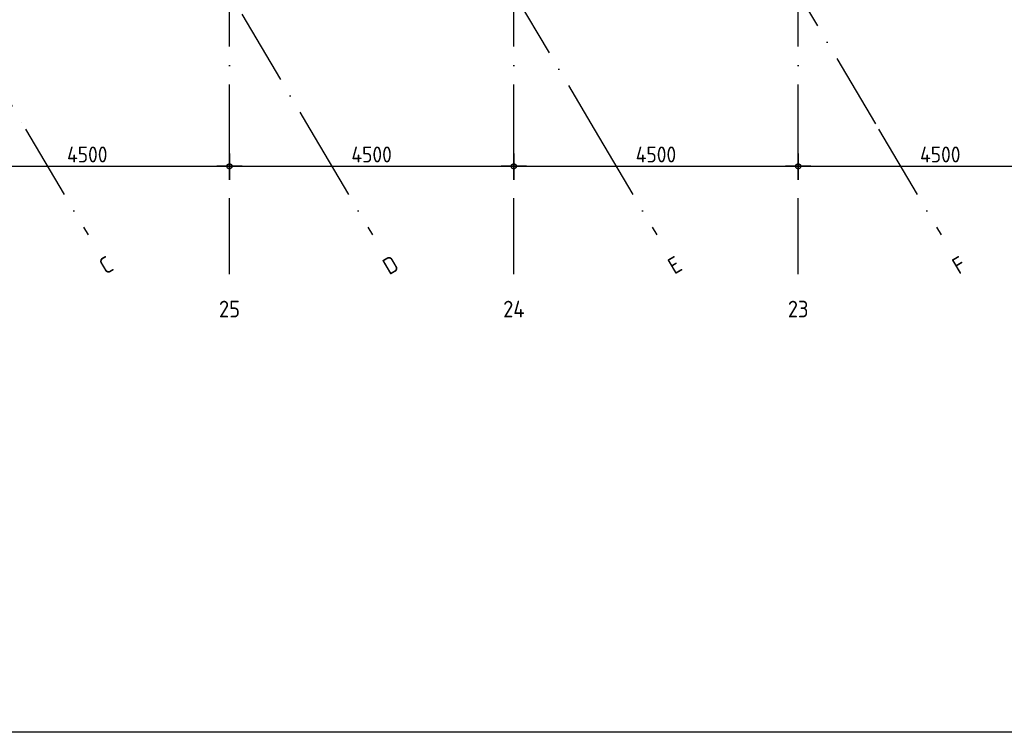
# Model space of a CAD drawing. Header units: millimetres. Extents: x 20872 to 297961, y -293704 to 213007.
# Tile 24 of 256: x 80863 to 96446, y -161697 to -150421. Entities that reach past the tile are written whole.
import ezdxf
from ezdxf.enums import TextEntityAlignment as Align
from ezdxf.xclip import XClip

# ---------------------------------------------------------------- set-up
doc = ezdxf.new("R2010")
doc.units = ezdxf.units.MM
doc.header["$LTSCALE"] = 100
doc.header["$XCLIPFRAME"] = 2
doc.linetypes.add('ACAD_ISO10W100', pattern=[18, 12, -3, 0, -3])
doc.layers.get('Defpoints').update_dxf_attribs({"color": 181})
for name, color, linetype in [('A--L$7--_stramien', 1, 'Continuous'), ('A--T$7--_stramien', 7, 'Continuous'), ('XREFS', 9, 'Continuous')]:
    doc.layers.add(name, color=color, linetype=linetype)
doc.styles.add('BRON standaard', font='isocp.shx')
doc.styles.add('BURO maatvoering', font='isocp.shx')
doc.styles.add('JINX maatvoering', font='isocp.shx')
doc.dimstyles.new('JINX maatvoering 1-100', dxfattribs={"dimscale": 100, "dimtxt": 2.5, "dimasz": 1, "dimexe": 125, "dimexo": 0, "dimtad": 1, "dimdec": 0, "dimzin": 12, "dimdsep": 46, "dimtxsty": 'JINX maatvoering', "dimblk": 'BURO_maatvoeringssymbool_01', "dimcen": 2, "dimse1": 1, "dimse2": 1, "dimclrd": 1, "dimclrt": 7, "dimadec": 0, "dimazin": 0, "dimtfac": 1, "dimtdec": 0, "dimtix": 1, "dimtofl": 0, "dimtmove": 0, "dimatfit": 3, "dimldrblk": 'DOT', "dimfxl": 1, "dimtolj": 1, "dimtzin": 0, "dimarcsym": 0})

# ---------------------------------------------------------------- blocks, each defined once
blk = doc.blocks.new('AL_stramlab_01_P03_BV')
at = {"color": 4, "linetype": 'Continuous', "lineweight": -2, "style": 'BRON standaard'}
blk.add_attdef('LABEL', text='', height=350, dxfattribs=at).set_placement((0, 0), align=Align.MIDDLE_CENTER)
blk = doc.blocks.new('AB2_D_DV_MV_maatvoeringssymbool_01')
at = {"color": 1}
for p, q in [((0, -2), (0, 2)), ((-2, 0), (2, 0))]:
    blk.add_line(p, q, dxfattribs=at)
blk.add_circle((0, 0), 0.4, dxfattribs=at)
blk = doc.blocks.new('*D258')
at = {"layer": 'A--T$7--_stramien', "color": 1, "lineweight": -2, "transparency": 16777216}
blk.add_line((79784, -2741), (84084, -2741), dxfattribs=at)
at = {"layer": 'Defpoints', "color": 0, "transparency": 16777216}
for p in [(84184, -2741), (79684, -4446), (84184, -4446)]:
    blk.add_point(p, dxfattribs=at)
at = {"layer": 'A--T$7--_stramien', "color": 1, "lineweight": -2, "transparency": 16777216, "xscale": 100, "yscale": 100, "zscale": 100}
for p, rotation in [((79684, -2741), 179.999530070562), ((84184, -2741), 359.9995300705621)]:
    blk.add_blockref('AB2_D_DV_MV_maatvoeringssymbool_01', p, dxfattribs=dict(at, rotation=rotation))
at = {"layer": 'A--T$7--_stramien', "color": 7, "transparency": 16777216, "insert": (81934, -2554), "char_height": 250, "attachment_point": 5, "rotation": 359.9995, "style": 'JINX maatvoering'}
blk.add_mtext('\\A1;4500', dxfattribs=at)
blk = doc.blocks.new('_Dot')
at = {"color": 0, "linetype": 'ByBlock', "lineweight": -2}
blk.add_line((-0.5, 0), (-1, 0), dxfattribs=at)
at = {"color": 0, "linetype": 'ByBlock', "const_width": 0.5}
blk.add_lwpolyline([(-0.25, 0, 1), (0.25, 0, 1)], format="xyb", close=True, dxfattribs=at)
blk = doc.blocks.new('BURO_maatvoeringssymbool_01')
at = {"color": 1}
for p, q in [((0, -2), (0, 2)), ((-2, 0), (2, 0))]:
    blk.add_line(p, q, dxfattribs=at)
blk.add_circle((0, 0), 0.4, dxfattribs=at)
blk = doc.blocks.new('*D259')
at = {"layer": 'A--T$7--_stramien', "color": 1, "lineweight": -2, "transparency": 16777216}
blk.add_line((84284, -2741), (88584, -2741), dxfattribs=at)
at = {"layer": 'Defpoints', "color": 0, "transparency": 16777216}
for p in [(88684, -2741), (84184, -4446), (88684, -4446)]:
    blk.add_point(p, dxfattribs=at)
at = {"layer": 'A--T$7--_stramien', "color": 1, "lineweight": -2, "transparency": 16777216, "xscale": 100, "yscale": 100, "zscale": 100}
for p, rotation in [((84184, -2741), 179.999530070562), ((88684, -2741), 359.9995300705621)]:
    blk.add_blockref('AB2_D_DV_MV_maatvoeringssymbool_01', p, dxfattribs=dict(at, rotation=rotation))
at = {"layer": 'A--T$7--_stramien', "color": 7, "transparency": 16777216, "insert": (86434, -2554), "char_height": 250, "attachment_point": 5, "rotation": 359.9995, "style": 'JINX maatvoering'}
blk.add_mtext('\\A1;4500', dxfattribs=at)
blk = doc.blocks.new('*D260')
at = {"layer": 'A--T$7--_stramien', "color": 1, "lineweight": -2, "transparency": 16777216}
blk.add_line((88784, -2741), (93085, -2741), dxfattribs=at)
at = {"layer": 'Defpoints', "color": 0, "transparency": 16777216}
for p in [(93185, -2741), (88684, -4446), (93185, -4446)]:
    blk.add_point(p, dxfattribs=at)
at = {"layer": 'A--T$7--_stramien', "color": 1, "lineweight": -2, "transparency": 16777216, "xscale": 100, "yscale": 100, "zscale": 100}
for p, rotation in [((88684, -2741), 179.999530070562), ((93185, -2741), 359.9995300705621)]:
    blk.add_blockref('AB2_D_DV_MV_maatvoeringssymbool_01', p, dxfattribs=dict(at, rotation=rotation))
at = {"layer": 'A--T$7--_stramien', "color": 7, "transparency": 16777216, "insert": (90934, -2554), "char_height": 250, "attachment_point": 5, "rotation": 359.9995, "style": 'JINX maatvoering'}
blk.add_mtext('\\A1;4500', dxfattribs=at)
blk = doc.blocks.new('*D261')
at = {"layer": 'A--T$7--_stramien', "color": 1, "lineweight": -2, "transparency": 16777216}
blk.add_line((93285, -2741), (97584, -2741), dxfattribs=at)
at = {"layer": 'Defpoints', "color": 0, "transparency": 16777216}
for p in [(97684, -2741), (93185, -4446), (97684, -4446)]:
    blk.add_point(p, dxfattribs=at)
at = {"layer": 'A--T$7--_stramien', "color": 1, "lineweight": -2, "transparency": 16777216, "xscale": 100, "yscale": 100, "zscale": 100}
for p, rotation in [((93185, -2741), 179.999530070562), ((97684, -2741), 359.9995300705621)]:
    blk.add_blockref('AB2_D_DV_MV_maatvoeringssymbool_01', p, dxfattribs=dict(at, rotation=rotation))
at = {"layer": 'A--T$7--_stramien', "color": 7, "transparency": 16777216, "insert": (95434, -2554), "char_height": 250, "attachment_point": 5, "rotation": 359.9995, "style": 'JINX maatvoering'}
blk.add_mtext('\\A1;4500', dxfattribs=at)
blk = doc.blocks.new('stramienlijnen_1')
at = {"layer": 'A--L$7--_stramien', "color": 1, "linetype": 'ACAD_ISO10W100', "lineweight": -3}
for p, q in [((80957.9, 20648.2), (94457.7, -2152.9)), ((77626.1, 18675.4), (89957.7, -2152.8)), ((74294.3, 16702.7), (85457.8, -2152.7)), ((70962.6, 14729.9), (80958, -2152.6)), ((84184.5, -4446.1), (84184.5, 0)), ((88684.5, -4446.1), (88684.5, 0)), ((93184.5, -4446.1), (93184.5, 0)), ((80958, -2152.6), (81949.5, -3827.1)), ((85457.8, -2152.7), (86449.4, -3827.2)), ((89957.7, -2152.8), (90949.2, -3827.3)), ((94457.7, -2152.9), (95449.2, -3827.4))]:
    blk.add_line(p, q, dxfattribs=at)
at = {"layer": 'A--T$7--_stramien', "color": 7, "linetype": 'Continuous', "lineweight": -3}
ref = blk.add_blockref('AL_stramlab_01_P03_BV', (82231.7, -4303.8), dxfattribs=dict(at, xscale=75, yscale=75, zscale=75, rotation=30.63011522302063))
ref.add_attrib('LABEL', 'C', dxfattribs={"layer": '0', "color": 4, "linetype": 'Continuous', "lineweight": -2, "height": 262.5, "rotation": 30.63012, "style": 'BURO maatvoering'}).set_placement((82231.7, -4303.8), align=Align.MIDDLE_CENTER)
ref = blk.add_blockref('AL_stramlab_01_P03_BV', (86731.6, -4303.9), dxfattribs=dict(at, xscale=75, yscale=75, zscale=75, rotation=30.63011522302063))
ref.add_attrib('LABEL', 'D', dxfattribs={"layer": '0', "color": 4, "linetype": 'Continuous', "lineweight": -2, "height": 262.5, "rotation": 30.63012, "style": 'BURO maatvoering'}).set_placement((86731.6, -4303.9), align=Align.MIDDLE_CENTER)
ref = blk.add_blockref('AL_stramlab_01_P03_BV', (91231.5, -4304), dxfattribs=dict(at, xscale=75, yscale=75, zscale=75, rotation=30.63011522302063))
ref.add_attrib('LABEL', 'E', dxfattribs={"layer": '0', "color": 4, "linetype": 'Continuous', "lineweight": -2, "height": 262.5, "rotation": 30.63012, "style": 'BURO maatvoering'}).set_placement((91231.5, -4304), align=Align.MIDDLE_CENTER)
ref = blk.add_blockref('AL_stramlab_01_P03_BV', (95731.5, -4304.1), dxfattribs=dict(at, xscale=75, yscale=75, zscale=75, rotation=30.63011522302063))
ref.add_attrib('LABEL', 'F', dxfattribs={"layer": '0', "color": 4, "linetype": 'Continuous', "lineweight": -2, "height": 262.5, "rotation": 30.63012, "style": 'BURO maatvoering'}).set_placement((95731.5, -4304.1), align=Align.MIDDLE_CENTER)
ref = blk.add_blockref('AL_stramlab_01_P03_BV', (84184.5, -5000), dxfattribs=dict(at, xscale=75, yscale=75, zscale=75))
ref.add_attrib('LABEL', '25', dxfattribs={"layer": '0', "color": 4, "linetype": 'Continuous', "lineweight": -2, "height": 262.5, "style": 'BURO maatvoering'}).set_placement((84184.5, -5000), align=Align.MIDDLE_CENTER)
ref = blk.add_blockref('AL_stramlab_01_P03_BV', (88684.5, -5000), dxfattribs=dict(at, xscale=75, yscale=75, zscale=75))
ref.add_attrib('LABEL', '24', dxfattribs={"layer": '0', "color": 4, "linetype": 'Continuous', "lineweight": -2, "height": 262.5, "style": 'BURO maatvoering'}).set_placement((88684.5, -5000), align=Align.MIDDLE_CENTER)
ref = blk.add_blockref('AL_stramlab_01_P03_BV', (93184.5, -5000), dxfattribs=dict(at, xscale=75, yscale=75, zscale=75))
ref.add_attrib('LABEL', '23', dxfattribs={"layer": '0', "color": 4, "linetype": 'Continuous', "lineweight": -2, "height": 262.5, "style": 'BURO maatvoering'}).set_placement((93184.5, -5000), align=Align.MIDDLE_CENTER)
at = {"layer": 'A--T$7--_stramien', "color": 7}
for base, p1, p2, picture, middle in [((84184.5, -2741.2), (79684.5, -4446.3), (84184.5, -4446.3), '*D258', (81934.5, -2553.7)), ((88684.5, -2741.3), (84184.5, -4446.3), (88684.5, -4446.3), '*D259', (86434.5, -2553.8)), ((93184.5, -2741.3), (88684.5, -4446.3), (93184.5, -4446.4), '*D260', (90934.5, -2553.8)), ((97684.5, -2741.3), (93184.5, -4446.4), (97684.5, -4446.4), '*D261', (95434.5, -2553.8))]:
    dim = blk.add_linear_dim(base=base, p1=p1, p2=p2, angle=179.99953, dimstyle='JINX maatvoering 1-100', dxfattribs=at)
    dim.commit()
    dim.dimension.update_dxf_attribs({"geometry": picture, "text_midpoint": middle})
blk = doc.blocks.new('2016-02-04 100 begane grond bestaand')
at = {"layer": 'A--L$7--_stramien'}
blk.add_blockref('stramienlijnen_1', (0, 0), dxfattribs=at)

msp = doc.modelspace()

# ---------------------------------------------------------------- linework, layer by layer
at = {"layer": 'Defpoints'}
msp.add_lwpolyline([(116766, -120231), (164491, -136557), (179860, -136557), (179860, -161697), (20872, -161697), (20872, -67737), (116766, -67737)], close=True, dxfattribs=at)

# ---------------------------------------------------------------- block references
at = {"layer": 'XREFS'}
ref = msp.add_blockref('2016-02-04 100 begane grond bestaand', (-1, -150000), dxfattribs=at)
XClip(ref).set_block_clipping_path([(116767.0762143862, 29769.3836009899), (164491.5066313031, 13442.9004429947), (179861.076214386, 13442.9004429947), (179861.076214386, -11696.8579780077), (20873.0762143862, -11696.8579780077), (20873.0762143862, 82263.1420219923), (116767.0762143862, 82263.1420219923)])

doc.saveas('drawing.dxf')
